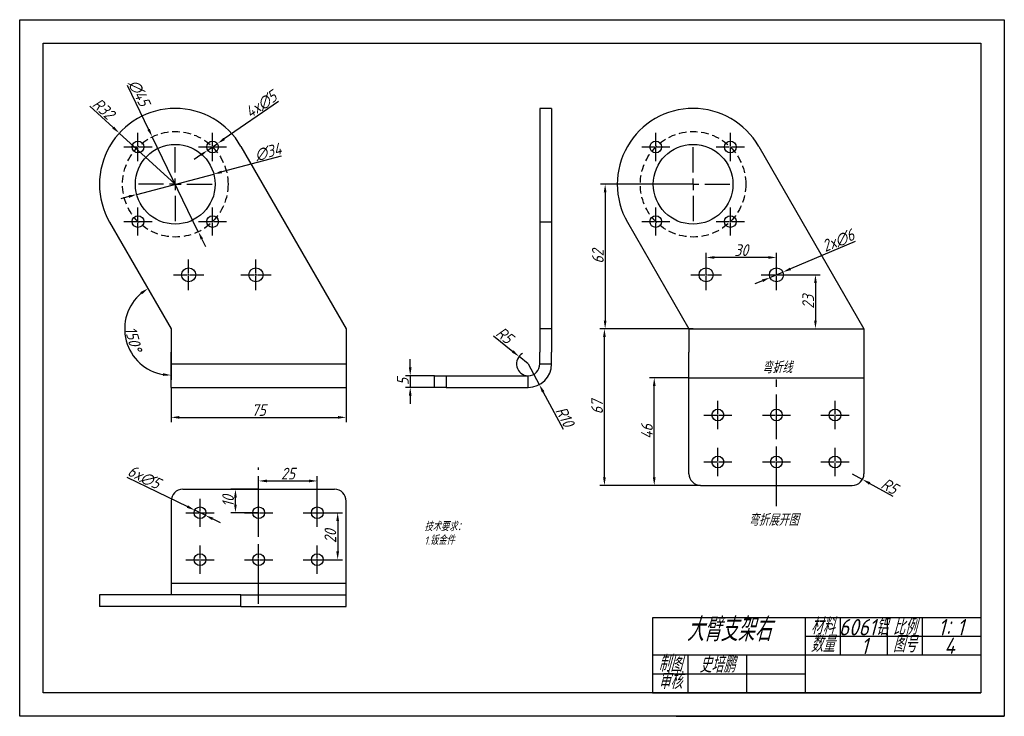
# Model space of a CAD drawing. Header units: millimetres. Extents: x 2835 to 3255, y 1592 to 1889.
import ezdxf

# ---------------------------------------------------------------- set-up
doc = ezdxf.new("R2010")
doc.units = ezdxf.units.MM
doc.linetypes.add('CENTER2', pattern=[28.575, 19.05, -3.175, 3.175, -3.175])
doc.linetypes.add('HIDDEN2', pattern=[4.7625, 3.175, -1.5875])
for name, color, linetype in [('10', 7, 'Continuous'), ('中心线', 1, 'CENTER2'), ('细实线', 3, 'Continuous'), ('虚线', 2, 'HIDDEN2')]:
    doc.layers.add(name, color=color, linetype=linetype)
doc.layers.add('粗实线', color=7, linetype='Continuous', lineweight=30)
doc.styles.get("Standard").update_dxf_attribs({"font": 'gbeitc.shx', "bigfont": 'gbcbig.shx'})
doc.dimstyles.new('ISO-25', dxfattribs={"dimtxt": 5, "dimasz": 3.5, "dimexe": 2, "dimexo": 0, "dimtad": 1, "dimdec": 0, "dimtxsty": 'Standard', "dimcen": 2.5, "dimadec": 0, "dimazin": 0, "dimtfac": 1, "dimtdec": 0, "dimtmove": 0, "dimatfit": 3, "dimfxl": 1, "dimarcsym": 0})

# ---------------------------------------------------------------- blocks, each defined once
blk = doc.blocks.new('SW_CENTERMARKSYMBOL_0')
at = {"layer": '10', "color": 0}
for p, q in [((0, 5), (0, 15.75)), ((-5, 0), (-15.75, 0)), ((0, 0), (-2.5, 0)), ((0, 0), (0, 2.5)), ((0, 0), (0, -2.5)), ((0, 0), (2.5, 0)), ((5, 0), (15.75, 0)), ((0, -5), (0, -15.75))]:
    blk.add_line(p, q, dxfattribs=at)
blk = doc.blocks.new('*D12')
at = {"layer": 'Defpoints', "color": 0, "lineweight": 25, "transparency": 16777216}
for p in [(2918.24, 1822.8), (2885.38, 1814.1)]:
    blk.add_point(p, dxfattribs=at)
at = {"layer": '细实线', "color": 0, "lineweight": -2, "transparency": 16777216}
for p, q in [((2946.95, 1830.41), (2921.63, 1823.7)), ((2885.38, 1814.1), (2918.24, 1822.8)), ((2881.99, 1813.2), (2878.61, 1812.3))]:
    blk.add_line(p, q, dxfattribs=at)
at = {"layer": '细实线', "color": 0, "lineweight": 25, "transparency": 16777216}
for points in [[(2921.48, 1824.26), (2921.77, 1823.14), (2918.24, 1822.8)], [(2881.84, 1813.76), (2882.14, 1812.64), (2885.38, 1814.1)]]:
    blk.add_solid(points, dxfattribs=at)
at = {"layer": '细实线', "color": 0, "transparency": 16777216, "insert": (2941.41, 1832.18), "char_height": 5, "attachment_point": 5, "rotation": 14.8398}
blk.add_mtext('∅34', dxfattribs=at)
blk = doc.blocks.new('*D13')
at = {"layer": 'Defpoints', "color": 0, "transparency": 16777216}
for p in [(2877.93, 1840.26), (2901.81, 1818.45)]:
    blk.add_point(p, dxfattribs=at)
at = {"layer": '细实线', "color": 0, "lineweight": -2, "transparency": 16777216}
for p, q in [((2865.38, 1851.72), (2875.35, 1842.62)), ((2901.81, 1818.45), (2877.93, 1840.26))]:
    blk.add_line(p, q, dxfattribs=at)
at = {"layer": '细实线', "color": 0, "transparency": 16777216}
blk.add_solid([(2875.74, 1843.05), (2874.95, 1842.19), (2877.93, 1840.26)], dxfattribs=at)
at = {"layer": '细实线', "color": 0, "transparency": 16777216, "insert": (2871.18, 1850.66), "char_height": 5, "attachment_point": 5, "rotation": 317.5953}
blk.add_mtext('R32', dxfattribs=at)
blk = doc.blocks.new('*D19')
at = {"layer": 'Defpoints', "color": 0, "transparency": 16777216}
for p in [(2900.04, 1731.84), (2974.72, 1731.84), (2974.72, 1719.06)]:
    blk.add_point(p, dxfattribs=at)
at = {"layer": '细实线', "color": 0, "lineweight": -2, "transparency": 16777216}
for p, q in [((2900.04, 1731.84), (2900.04, 1717.06)), ((2974.72, 1731.84), (2974.72, 1717.06)), ((2903.54, 1719.06), (2971.22, 1719.06))]:
    blk.add_line(p, q, dxfattribs=at)
at = {"layer": '细实线', "color": 0, "transparency": 16777216}
for points in [[(2903.54, 1719.64), (2903.54, 1718.48), (2900.04, 1719.06)], [(2971.22, 1719.64), (2971.22, 1718.48), (2974.72, 1719.06)]]:
    blk.add_solid(points, dxfattribs=at)
at = {"layer": '细实线', "color": 0, "transparency": 16777216, "insert": (2937.38, 1722.18), "char_height": 5, "attachment_point": 5}
blk.add_mtext('75', dxfattribs=at)
blk = doc.blocks.new('*D20')
at = {"layer": 'Defpoints', "color": 0, "transparency": 16777216}
for p in [(2873.8, 1802.28), (2880.53, 1760.28), (2900.04, 1756.84), (2900.04, 1756.84), (2900.04, 1746.84)]:
    blk.add_point(p, dxfattribs=at)
at = {"layer": '细实线', "color": 0, "lineweight": -2, "transparency": 16777216}
blk.add_line((2900.04, 1746.84), (2900.04, 1735.02), dxfattribs=at)
blk.add_arc((2900.04, 1756.84), 19.82, 130.1323, 259.8677, dxfattribs=at)
at = {"layer": '细实线', "color": 0, "transparency": 16777216}
for points in [[(2886.93, 1772.47), (2887.6, 1771.51), (2890.13, 1774)], [(2896.61, 1737.91), (2896.5, 1736.75), (2900.04, 1737.02)]]:
    blk.add_solid(points, dxfattribs=at)
at = {"layer": '细实线', "color": 0, "transparency": 16777216, "insert": (2883.92, 1752.52), "char_height": 5, "attachment_point": 5, "rotation": 285}
blk.add_mtext('150°', dxfattribs=at)
blk = doc.blocks.new('*D21')
at = {"layer": 'Defpoints', "color": 0, "transparency": 16777216}
for p in [(3122.68, 1818.45), (3085.18, 1756.84), (3122.68, 1756.84)]:
    blk.add_point(p, dxfattribs=at)
at = {"layer": '细实线', "color": 0, "lineweight": -2, "transparency": 16777216}
for p, q in [((3122.68, 1818.45), (3083.18, 1818.45)), ((3085.18, 1814.95), (3085.18, 1760.34)), ((3122.68, 1756.84), (3083.18, 1756.84))]:
    blk.add_line(p, q, dxfattribs=at)
at = {"layer": '细实线', "color": 0, "transparency": 16777216}
for points in [[(3084.59, 1814.95), (3085.76, 1814.95), (3085.18, 1818.45)], [(3084.59, 1760.34), (3085.76, 1760.34), (3085.18, 1756.84)]]:
    blk.add_solid(points, dxfattribs=at)
at = {"layer": '细实线', "color": 0, "transparency": 16777216, "insert": (3082.05, 1787.64), "char_height": 5, "attachment_point": 5, "rotation": 90}
blk.add_mtext('62', dxfattribs=at)
blk = doc.blocks.new('*D24')
at = {"layer": 'Defpoints', "color": 0, "transparency": 16777216}
for p in [(3084.87, 1756.84), (3120.91, 1756.84), (3125.91, 1690.06)]:
    blk.add_point(p, dxfattribs=at)
at = {"layer": '细实线', "color": 0, "lineweight": -2, "transparency": 16777216}
for p, q in [((3120.91, 1756.84), (3082.87, 1756.84)), ((3084.87, 1693.56), (3084.87, 1753.34)), ((3125.91, 1690.06), (3082.87, 1690.06))]:
    blk.add_line(p, q, dxfattribs=at)
at = {"layer": '细实线', "color": 0, "transparency": 16777216}
for points in [[(3084.28, 1753.34), (3085.45, 1753.34), (3084.87, 1756.84)], [(3084.28, 1693.56), (3085.45, 1693.56), (3084.87, 1690.06)]]:
    blk.add_solid(points, dxfattribs=at)
at = {"layer": '细实线', "color": 0, "transparency": 16777216, "insert": (3081.74, 1723.45), "char_height": 5, "attachment_point": 5, "rotation": 90}
blk.add_mtext('67', dxfattribs=at)
blk = doc.blocks.new('*D25')
at = {"layer": 'Defpoints', "color": 0, "transparency": 16777216}
for p in [(3052.33, 1741.84), (3057.07, 1733.03)]:
    blk.add_point(p, dxfattribs=at)
at = {"layer": '细实线', "color": 0, "lineweight": -2, "transparency": 16777216}
for p, q in [((3052.33, 1741.84), (3057.07, 1733.03)), ((3067.36, 1713.94), (3058.73, 1729.95))]:
    blk.add_line(p, q, dxfattribs=at)
at = {"layer": '细实线', "color": 0, "transparency": 16777216}
blk.add_solid([(3059.25, 1730.23), (3058.22, 1729.67), (3057.07, 1733.03)], dxfattribs=at)
at = {"layer": '细实线', "color": 0, "transparency": 16777216, "insert": (3067.99, 1719.36), "char_height": 5, "attachment_point": 5, "rotation": 298.3113}
blk.add_mtext('R10', dxfattribs=at)
blk = doc.blocks.new('*D26')
at = {"layer": 'Defpoints', "color": 0, "transparency": 16777216}
for p in [(3012.33, 1736.84), (3002.03, 1731.84), (3012.33, 1731.84)]:
    blk.add_point(p, dxfattribs=at)
at = {"layer": '细实线', "color": 0, "lineweight": -2, "transparency": 16777216}
for p, q in [((3002.03, 1740.34), (3002.03, 1743.84)), ((3012.33, 1736.84), (3000.03, 1736.84)), ((3002.03, 1736.84), (3002.03, 1731.84)), ((3012.33, 1731.84), (3000.03, 1731.84)), ((3002.03, 1728.34), (3002.03, 1724.84))]:
    blk.add_line(p, q, dxfattribs=at)
at = {"layer": '细实线', "color": 0, "transparency": 16777216}
for points in [[(3001.44, 1740.34), (3002.61, 1740.34), (3002.03, 1736.84)], [(3001.44, 1728.34), (3002.61, 1728.34), (3002.03, 1731.84)]]:
    blk.add_solid(points, dxfattribs=at)
at = {"layer": '细实线', "color": 0, "transparency": 16777216, "insert": (2998.9, 1734.34), "char_height": 5, "attachment_point": 5, "rotation": 90}
blk.add_mtext('5', dxfattribs=at)
blk = doc.blocks.new('*U27')
at = {"layer": '中心线', "color": 0, "linetype": 'CENTER2', "lineweight": 25, "transparency": 16777216}
for p, q in [((0, 0.5), (0, 6)), ((-6, 0), (-0.5, 0)), ((0.5, 0), (6, 0)), ((0, -6), (0, -0.5))]:
    blk.add_line(p, q, dxfattribs=at)
at = {"layer": '中心线', "color": 0, "linetype": 'Continuous', "lineweight": 25, "transparency": 16777216}
for p, q in [((-0.25, 0), (0.25, 0)), ((0, -0.25), (0, 0.25))]:
    blk.add_line(p, q, dxfattribs=at)
blk = doc.blocks.new('*U28')
at = {"layer": '中心线', "color": 0, "linetype": 'CENTER2', "lineweight": 25, "transparency": 16777216}
for p, q in [((0, 0.5), (0, 6)), ((-6, 0), (-0.5, 0)), ((0.5, 0), (6, 0)), ((0, -6), (0, -0.5))]:
    blk.add_line(p, q, dxfattribs=at)
at = {"layer": '中心线', "color": 0, "linetype": 'Continuous', "lineweight": 25, "transparency": 16777216}
for p, q in [((-0.25, 0), (0.25, 0)), ((0, -0.25), (0, 0.25))]:
    blk.add_line(p, q, dxfattribs=at)
blk = doc.blocks.new('*U29')
at = {"layer": '中心线', "color": 0, "linetype": 'CENTER2', "lineweight": 25, "transparency": 16777216}
for p, q in [((0, 0.5), (0, 6)), ((-6, 0), (-0.5, 0)), ((0.5, 0), (6, 0)), ((0, -6), (0, -0.5))]:
    blk.add_line(p, q, dxfattribs=at)
at = {"layer": '中心线', "color": 0, "linetype": 'Continuous', "lineweight": 25, "transparency": 16777216}
for p, q in [((-0.25, 0), (0.25, 0)), ((0, -0.25), (0, 0.25))]:
    blk.add_line(p, q, dxfattribs=at)
blk = doc.blocks.new('*U30')
at = {"layer": '中心线', "color": 0, "linetype": 'CENTER2', "lineweight": 25, "transparency": 16777216}
for p, q in [((0, 0.5), (0, 6)), ((-6, 0), (-0.5, 0)), ((0.5, 0), (6, 0)), ((0, -6), (0, -0.5))]:
    blk.add_line(p, q, dxfattribs=at)
at = {"layer": '中心线', "color": 0, "linetype": 'Continuous', "lineweight": 25, "transparency": 16777216}
for p, q in [((-0.25, 0), (0.25, 0)), ((0, -0.25), (0, 0.25))]:
    blk.add_line(p, q, dxfattribs=at)
blk = doc.blocks.new('*U31')
at = {"layer": '中心线', "color": 0, "linetype": 'CENTER2', "lineweight": 25, "transparency": 16777216}
for p, q in [((0, 0.5), (0, 6)), ((-6, 0), (-0.5, 0)), ((0.5, 0), (6, 0)), ((0, -6), (0, -0.5))]:
    blk.add_line(p, q, dxfattribs=at)
at = {"layer": '中心线', "color": 0, "linetype": 'Continuous', "lineweight": 25, "transparency": 16777216}
for p, q in [((-0.25, 0), (0.25, 0)), ((0, -0.25), (0, 0.25))]:
    blk.add_line(p, q, dxfattribs=at)
blk = doc.blocks.new('*U32')
at = {"layer": '中心线', "color": 0, "linetype": 'CENTER2', "lineweight": 25, "transparency": 16777216}
for p, q in [((0, 0.5), (0, 6)), ((-6, 0), (-0.5, 0)), ((0.5, 0), (6, 0)), ((0, -6), (0, -0.5))]:
    blk.add_line(p, q, dxfattribs=at)
at = {"layer": '中心线', "color": 0, "linetype": 'Continuous', "lineweight": 25, "transparency": 16777216}
for p, q in [((-0.25, 0), (0.25, 0)), ((0, -0.25), (0, 0.25))]:
    blk.add_line(p, q, dxfattribs=at)
blk = doc.blocks.new('*U33')
at = {"layer": '中心线', "color": 0, "linetype": 'CENTER2', "lineweight": 25, "transparency": 16777216}
for p, q in [((0, 0.5), (0, 6)), ((-6, 0), (-0.5, 0)), ((0.5, 0), (6, 0)), ((0, -6), (0, -0.5))]:
    blk.add_line(p, q, dxfattribs=at)
at = {"layer": '中心线', "color": 0, "linetype": 'Continuous', "lineweight": 25, "transparency": 16777216}
for p, q in [((-0.25, 0), (0.25, 0)), ((0, -0.25), (0, 0.25))]:
    blk.add_line(p, q, dxfattribs=at)
blk = doc.blocks.new('*U34')
at = {"layer": '中心线', "color": 0, "linetype": 'CENTER2', "lineweight": 25, "transparency": 16777216}
for p, q in [((0, 0.5), (0, 6)), ((-6, 0), (-0.5, 0)), ((0.5, 0), (6, 0)), ((0, -6), (0, -0.5))]:
    blk.add_line(p, q, dxfattribs=at)
at = {"layer": '中心线', "color": 0, "linetype": 'Continuous', "lineweight": 25, "transparency": 16777216}
for p, q in [((-0.25, 0), (0.25, 0)), ((0, -0.25), (0, 0.25))]:
    blk.add_line(p, q, dxfattribs=at)
blk = doc.blocks.new('*D35')
at = {"layer": 'Defpoints', "color": 0, "lineweight": 25, "transparency": 16777216}
for p in [(2919.78, 1835.78), (2915.66, 1832.94)]:
    blk.add_point(p, dxfattribs=at)
at = {"layer": '细实线', "color": 0, "lineweight": -2, "transparency": 16777216}
for p, q in [((2945.77, 1853.72), (2922.66, 1837.77)), ((2915.66, 1832.94), (2919.78, 1835.78)), ((2912.78, 1830.95), (2909.9, 1828.96))]:
    blk.add_line(p, q, dxfattribs=at)
at = {"layer": '细实线', "color": 0, "lineweight": 25, "transparency": 16777216}
for points in [[(2922.33, 1838.25), (2922.99, 1837.29), (2919.78, 1835.78)], [(2912.45, 1831.43), (2913.11, 1830.47), (2915.66, 1832.94)]]:
    blk.add_solid(points, dxfattribs=at)
at = {"layer": '细实线', "color": 0, "lineweight": 25, "transparency": 16777216, "insert": (2938.43, 1852.45), "char_height": 5, "attachment_point": 5, "rotation": 34.6142}
blk.add_mtext('4x∅5', dxfattribs=at)
blk = doc.blocks.new('*D36')
at = {"layer": 'Defpoints', "color": 0, "lineweight": 25, "transparency": 16777216}
for p in [(2891.98, 1838.69), (2911.64, 1798.21)]:
    blk.add_point(p, dxfattribs=at)
at = {"layer": '细实线', "color": 0, "lineweight": -2, "transparency": 16777216}
for p, q in [((2881.27, 1860.73), (2890.45, 1841.84)), ((2911.64, 1798.21), (2891.98, 1838.69)), ((2913.17, 1795.06), (2914.7, 1791.92))]:
    blk.add_line(p, q, dxfattribs=at)
at = {"layer": '细实线', "color": 0, "lineweight": 25, "transparency": 16777216}
for points in [[(2890.97, 1842.09), (2889.92, 1841.58), (2891.98, 1838.69)], [(2913.69, 1795.32), (2912.65, 1794.81), (2911.64, 1798.21)]]:
    blk.add_solid(points, dxfattribs=at)
at = {"layer": '细实线', "color": 0, "lineweight": 25, "transparency": 16777216, "insert": (2886.36, 1857.41), "char_height": 5, "attachment_point": 5, "rotation": 295.909}
blk.add_mtext('∅45', dxfattribs=at)
blk = doc.blocks.new('*D37')
at = {"layer": 'Defpoints', "color": 0, "lineweight": 25, "transparency": 16777216}
for p in [(3190.59, 1695.06), (3194.95, 1692.61)]:
    blk.add_point(p, dxfattribs=at)
at = {"layer": '细实线', "color": 0, "lineweight": -2, "transparency": 16777216}
for p, q in [((3190.59, 1695.06), (3194.95, 1692.61)), ((3208.05, 1685.26), (3198.01, 1690.9))]:
    blk.add_line(p, q, dxfattribs=at)
at = {"layer": '细实线', "color": 0, "lineweight": 25, "transparency": 16777216}
blk.add_solid([(3198.29, 1691.41), (3197.72, 1690.39), (3194.95, 1692.61)], dxfattribs=at)
at = {"layer": '细实线', "color": 0, "lineweight": 25, "transparency": 16777216, "insert": (3206.49, 1689.72), "char_height": 5, "attachment_point": 5, "rotation": 330.7063}
blk.add_mtext('R5', dxfattribs=at)
blk = doc.blocks.new('*D38')
at = {"layer": 'Defpoints', "color": 0, "lineweight": 25, "transparency": 16777216}
for p in [(3106.12, 1735.95), (3120.91, 1735.95), (3125.91, 1690.06)]:
    blk.add_point(p, dxfattribs=at)
at = {"layer": '细实线', "color": 0, "lineweight": -2, "transparency": 16777216}
for p, q in [((3120.91, 1735.95), (3104.12, 1735.95)), ((3106.12, 1693.56), (3106.12, 1732.45)), ((3125.91, 1690.06), (3104.12, 1690.06))]:
    blk.add_line(p, q, dxfattribs=at)
at = {"layer": '细实线', "color": 0, "lineweight": 25, "transparency": 16777216}
for points in [[(3105.54, 1732.45), (3106.71, 1732.45), (3106.12, 1735.95)], [(3105.54, 1693.56), (3106.71, 1693.56), (3106.12, 1690.06)]]:
    blk.add_solid(points, dxfattribs=at)
at = {"layer": '细实线', "color": 0, "lineweight": 25, "transparency": 16777216, "insert": (3103, 1713), "char_height": 5, "attachment_point": 5, "rotation": 90}
blk.add_mtext('46', dxfattribs=at)
blk = doc.blocks.new('*D39')
at = {"layer": 'Defpoints', "color": 0, "lineweight": 25, "transparency": 16777216}
for p in [(2962.38, 1691.96), (2937.38, 1678.39), (2962.38, 1678.39)]:
    blk.add_point(p, dxfattribs=at)
at = {"layer": '细实线', "color": 0, "lineweight": -2, "transparency": 16777216}
for p, q in [((2937.38, 1678.39), (2937.38, 1693.96)), ((2962.38, 1678.39), (2962.38, 1693.96)), ((2940.88, 1691.96), (2958.88, 1691.96))]:
    blk.add_line(p, q, dxfattribs=at)
at = {"layer": '细实线', "color": 0, "lineweight": 25, "transparency": 16777216}
for points in [[(2940.88, 1692.54), (2940.88, 1691.37), (2937.38, 1691.96)], [(2958.88, 1692.54), (2958.88, 1691.37), (2962.38, 1691.96)]]:
    blk.add_solid(points, dxfattribs=at)
at = {"layer": '细实线', "color": 0, "lineweight": 25, "transparency": 16777216, "insert": (2949.88, 1695.08), "char_height": 5, "attachment_point": 5}
blk.add_mtext('25', dxfattribs=at)
blk = doc.blocks.new('*D40')
at = {"layer": 'Defpoints', "color": 0, "lineweight": 25, "transparency": 16777216}
for p in [(2962.38, 1678.39), (2962.38, 1658.39), (2971.08, 1658.39)]:
    blk.add_point(p, dxfattribs=at)
at = {"layer": '细实线', "color": 0, "lineweight": -2, "transparency": 16777216}
for p, q in [((2962.38, 1678.39), (2973.08, 1678.39)), ((2971.08, 1674.89), (2971.08, 1661.89)), ((2962.38, 1658.39), (2973.08, 1658.39))]:
    blk.add_line(p, q, dxfattribs=at)
at = {"layer": '细实线', "color": 0, "lineweight": 25, "transparency": 16777216}
for points in [[(2970.5, 1674.89), (2971.67, 1674.89), (2971.08, 1678.39)], [(2970.5, 1661.89), (2971.67, 1661.89), (2971.08, 1658.39)]]:
    blk.add_solid(points, dxfattribs=at)
at = {"layer": '细实线', "color": 0, "lineweight": 25, "transparency": 16777216, "insert": (2967.96, 1668.39), "char_height": 5, "attachment_point": 5, "rotation": 90}
blk.add_mtext('20', dxfattribs=at)
blk = doc.blocks.new('*D41')
at = {"layer": 'Defpoints', "color": 0, "lineweight": 25, "transparency": 16777216}
for p in [(2927.47, 1688.39), (2937.38, 1688.39), (2937.38, 1678.39)]:
    blk.add_point(p, dxfattribs=at)
at = {"layer": '细实线', "color": 0, "lineweight": -2, "transparency": 16777216}
for p, q in [((2937.38, 1688.39), (2925.47, 1688.39)), ((2927.47, 1681.89), (2927.47, 1684.89)), ((2937.38, 1678.39), (2925.47, 1678.39))]:
    blk.add_line(p, q, dxfattribs=at)
at = {"layer": '细实线', "color": 0, "lineweight": 25, "transparency": 16777216}
for points in [[(2926.89, 1684.89), (2928.06, 1684.89), (2927.47, 1688.39)], [(2926.89, 1681.89), (2928.06, 1681.89), (2927.47, 1678.39)]]:
    blk.add_solid(points, dxfattribs=at)
at = {"layer": '细实线', "color": 0, "lineweight": 25, "transparency": 16777216, "insert": (2924.35, 1683.39), "char_height": 5, "attachment_point": 5, "rotation": 90}
blk.add_mtext('10', dxfattribs=at)
blk = doc.blocks.new('*U42')
at = {"layer": '中心线', "color": 0, "linetype": 'CENTER2', "lineweight": 25, "transparency": 16777216}
for p, q in [((0, 0.5), (0, 6)), ((-6, 0), (-0.5, 0)), ((0.5, 0), (6, 0)), ((0, -6), (0, -0.5))]:
    blk.add_line(p, q, dxfattribs=at)
at = {"layer": '中心线', "color": 0, "linetype": 'Continuous', "lineweight": 25, "transparency": 16777216}
for p, q in [((-0.25, 0), (0.25, 0)), ((0, -0.25), (0, 0.25))]:
    blk.add_line(p, q, dxfattribs=at)
blk = doc.blocks.new('*U43')
at = {"layer": '中心线', "color": 0, "linetype": 'CENTER2', "lineweight": 25, "transparency": 16777216}
for p, q in [((0, 0.5), (0, 6)), ((-6, 0), (-0.5, 0)), ((0.5, 0), (6, 0)), ((0, -6), (0, -0.5))]:
    blk.add_line(p, q, dxfattribs=at)
at = {"layer": '中心线', "color": 0, "linetype": 'Continuous', "lineweight": 25, "transparency": 16777216}
for p, q in [((-0.25, 0), (0.25, 0)), ((0, -0.25), (0, 0.25))]:
    blk.add_line(p, q, dxfattribs=at)
blk = doc.blocks.new('*U44')
at = {"layer": '中心线', "color": 0, "linetype": 'CENTER2', "lineweight": 25, "transparency": 16777216}
for p, q in [((0, 0.5), (0, 6)), ((-6, 0), (-0.5, 0)), ((0.5, 0), (6, 0)), ((0, -6), (0, -0.5))]:
    blk.add_line(p, q, dxfattribs=at)
at = {"layer": '中心线', "color": 0, "linetype": 'Continuous', "lineweight": 25, "transparency": 16777216}
for p, q in [((-0.25, 0), (0.25, 0)), ((0, -0.25), (0, 0.25))]:
    blk.add_line(p, q, dxfattribs=at)
blk = doc.blocks.new('*U45')
at = {"layer": '中心线', "color": 0, "linetype": 'CENTER2', "lineweight": 25, "transparency": 16777216}
for p, q in [((0, 0.5), (0, 6)), ((-6, 0), (-0.5, 0)), ((0.5, 0), (6, 0)), ((0, -6), (0, -0.5))]:
    blk.add_line(p, q, dxfattribs=at)
at = {"layer": '中心线', "color": 0, "linetype": 'Continuous', "lineweight": 25, "transparency": 16777216}
for p, q in [((-0.25, 0), (0.25, 0)), ((0, -0.25), (0, 0.25))]:
    blk.add_line(p, q, dxfattribs=at)
blk = doc.blocks.new('*U46')
at = {"layer": '中心线', "color": 0, "linetype": 'CENTER2', "lineweight": 25, "transparency": 16777216}
for p, q in [((0, 0.5), (0, 6)), ((-6, 0), (-0.5, 0)), ((0.5, 0), (6, 0)), ((0, -6), (0, -0.5))]:
    blk.add_line(p, q, dxfattribs=at)
at = {"layer": '中心线', "color": 0, "linetype": 'Continuous', "lineweight": 25, "transparency": 16777216}
for p, q in [((-0.25, 0), (0.25, 0)), ((0, -0.25), (0, 0.25))]:
    blk.add_line(p, q, dxfattribs=at)
blk = doc.blocks.new('*U47')
at = {"layer": '中心线', "color": 0, "linetype": 'CENTER2', "lineweight": 25, "transparency": 16777216}
for p, q in [((0, 0.5), (0, 6)), ((-6, 0), (-0.5, 0)), ((0.5, 0), (6, 0)), ((0, -6), (0, -0.5))]:
    blk.add_line(p, q, dxfattribs=at)
at = {"layer": '中心线', "color": 0, "linetype": 'Continuous', "lineweight": 25, "transparency": 16777216}
for p, q in [((-0.25, 0), (0.25, 0)), ((0, -0.25), (0, 0.25))]:
    blk.add_line(p, q, dxfattribs=at)
blk = doc.blocks.new('*U48')
at = {"layer": '中心线', "color": 0, "linetype": 'CENTER2', "lineweight": 25, "transparency": 16777216}
for p, q in [((0, 0.5), (0, 6)), ((-6, 0), (-0.5, 0)), ((0.5, 0), (6, 0)), ((0, -6), (0, -0.5))]:
    blk.add_line(p, q, dxfattribs=at)
at = {"layer": '中心线', "color": 0, "linetype": 'Continuous', "lineweight": 25, "transparency": 16777216}
for p, q in [((-0.25, 0), (0.25, 0)), ((0, -0.25), (0, 0.25))]:
    blk.add_line(p, q, dxfattribs=at)
blk = doc.blocks.new('*U49')
at = {"layer": '中心线', "color": 0, "linetype": 'CENTER2', "lineweight": 25, "transparency": 16777216}
for p, q in [((0, 0.5), (0, 6)), ((-6, 0), (-0.5, 0)), ((0.5, 0), (6, 0)), ((0, -6), (0, -0.5))]:
    blk.add_line(p, q, dxfattribs=at)
at = {"layer": '中心线', "color": 0, "linetype": 'Continuous', "lineweight": 25, "transparency": 16777216}
for p, q in [((-0.25, 0), (0.25, 0)), ((0, -0.25), (0, 0.25))]:
    blk.add_line(p, q, dxfattribs=at)
blk = doc.blocks.new('*U50')
at = {"layer": '中心线', "color": 0, "linetype": 'CENTER2', "lineweight": 25, "transparency": 16777216}
for p, q in [((0, 0.5), (0, 6)), ((-6, 0), (-0.5, 0)), ((0.5, 0), (6, 0)), ((0, -6), (0, -0.5))]:
    blk.add_line(p, q, dxfattribs=at)
at = {"layer": '中心线', "color": 0, "linetype": 'Continuous', "lineweight": 25, "transparency": 16777216}
for p, q in [((-0.25, 0), (0.25, 0)), ((0, -0.25), (0, 0.25))]:
    blk.add_line(p, q, dxfattribs=at)
blk = doc.blocks.new('*U51')
at = {"layer": '中心线', "color": 0, "linetype": 'CENTER2', "lineweight": 25, "transparency": 16777216}
for p, q in [((0, 0.5), (0, 6)), ((-6, 0), (-0.5, 0)), ((0.5, 0), (6, 0)), ((0, -6), (0, -0.5))]:
    blk.add_line(p, q, dxfattribs=at)
at = {"layer": '中心线', "color": 0, "linetype": 'Continuous', "lineweight": 25, "transparency": 16777216}
for p, q in [((-0.25, 0), (0.25, 0)), ((0, -0.25), (0, 0.25))]:
    blk.add_line(p, q, dxfattribs=at)
blk = doc.blocks.new('*U52')
at = {"layer": '中心线', "color": 0, "linetype": 'CENTER2', "lineweight": 25, "transparency": 16777216}
for p, q in [((0, 0.5), (0, 6)), ((-6, 0), (-0.5, 0)), ((0.5, 0), (6, 0)), ((0, -6), (0, -0.5))]:
    blk.add_line(p, q, dxfattribs=at)
at = {"layer": '中心线', "color": 0, "linetype": 'Continuous', "lineweight": 25, "transparency": 16777216}
for p, q in [((-0.25, 0), (0.25, 0)), ((0, -0.25), (0, 0.25))]:
    blk.add_line(p, q, dxfattribs=at)
blk = doc.blocks.new('*U53')
at = {"layer": '中心线', "color": 0, "linetype": 'CENTER2', "lineweight": 25, "transparency": 16777216}
for p, q in [((0, 0.5), (0, 6)), ((-6, 0), (-0.5, 0)), ((0.5, 0), (6, 0)), ((0, -6), (0, -0.5))]:
    blk.add_line(p, q, dxfattribs=at)
at = {"layer": '中心线', "color": 0, "linetype": 'Continuous', "lineweight": 25, "transparency": 16777216}
for p, q in [((-0.25, 0), (0.25, 0)), ((0, -0.25), (0, 0.25))]:
    blk.add_line(p, q, dxfattribs=at)
blk = doc.blocks.new('*D54')
at = {"layer": 'Defpoints', "color": 0, "lineweight": 25, "transparency": 16777216}
for p in [(3048.45, 1745), (3052.33, 1741.84)]:
    blk.add_point(p, dxfattribs=at)
at = {"layer": '细实线', "color": 0, "lineweight": -2, "transparency": 16777216}
for p, q in [((3037.54, 1753.89), (3045.74, 1747.21)), ((3052.33, 1741.84), (3048.45, 1745))]:
    blk.add_line(p, q, dxfattribs=at)
blk.add_arc((3052.33, 1741.84), 5, 117.8992, 270, dxfattribs=at)
at = {"layer": '细实线', "color": 0, "lineweight": 25, "transparency": 16777216}
blk.add_solid([(3046.11, 1747.66), (3045.37, 1746.75), (3048.45, 1745)], dxfattribs=at)
at = {"layer": '细实线', "color": 0, "lineweight": 25, "transparency": 16777216, "insert": (3042.26, 1754.08), "char_height": 5, "attachment_point": 5, "rotation": 320.8175}
blk.add_mtext('R5', dxfattribs=at)
blk = doc.blocks.new('*D55')
at = {"layer": 'Defpoints', "color": 0, "lineweight": 25, "transparency": 16777216}
for p in [(2910.14, 1679.49), (2914.63, 1677.3)]:
    blk.add_point(p, dxfattribs=at)
at = {"layer": '细实线', "color": 0, "lineweight": -2, "transparency": 16777216}
for p, q in [((2881.15, 1693.62), (2906.99, 1681.02)), ((2914.63, 1677.3), (2910.14, 1679.49)), ((2917.78, 1675.77), (2920.92, 1674.23))]:
    blk.add_line(p, q, dxfattribs=at)
at = {"layer": '细实线', "color": 0, "lineweight": 25, "transparency": 16777216}
for points in [[(2907.24, 1681.55), (2906.73, 1680.5), (2910.14, 1679.49)], [(2918.03, 1676.29), (2917.52, 1675.24), (2914.63, 1677.3)]]:
    blk.add_solid(points, dxfattribs=at)
at = {"layer": '细实线', "color": 0, "lineweight": 25, "transparency": 16777216, "insert": (2888.47, 1693.53), "char_height": 5, "attachment_point": 5, "rotation": 334.0108}
blk.add_mtext('6x∅5', dxfattribs=at)
blk = doc.blocks.new('*D56')
at = {"layer": 'Defpoints', "color": 0, "lineweight": 25, "transparency": 16777216}
for p in [(3158.25, 1779.84), (3158.25, 1756.84), (3174.88, 1756.84)]:
    blk.add_point(p, dxfattribs=at)
at = {"layer": '细实线', "color": 0, "lineweight": -2, "transparency": 16777216}
for p, q in [((3158.25, 1779.84), (3176.88, 1779.84)), ((3174.88, 1776.34), (3174.88, 1760.34)), ((3158.25, 1756.84), (3176.88, 1756.84))]:
    blk.add_line(p, q, dxfattribs=at)
at = {"layer": '细实线', "color": 0, "lineweight": 25, "transparency": 16777216}
for points in [[(3174.3, 1776.34), (3175.47, 1776.34), (3174.88, 1779.84)], [(3174.3, 1760.34), (3175.47, 1760.34), (3174.88, 1756.84)]]:
    blk.add_solid(points, dxfattribs=at)
at = {"layer": '细实线', "color": 0, "lineweight": 25, "transparency": 16777216, "insert": (3171.76, 1768.34), "char_height": 5, "attachment_point": 5, "rotation": 90}
blk.add_mtext('23', dxfattribs=at)
blk = doc.blocks.new('*D57')
at = {"layer": 'Defpoints', "color": 0, "lineweight": 25, "transparency": 16777216}
for p in [(3128.25, 1787.23), (3128.25, 1779.84), (3158.25, 1779.84)]:
    blk.add_point(p, dxfattribs=at)
at = {"layer": '细实线', "color": 0, "lineweight": -2, "transparency": 16777216}
for p, q in [((3128.25, 1779.84), (3128.25, 1789.23)), ((3158.25, 1779.84), (3158.25, 1789.23)), ((3154.75, 1787.23), (3131.75, 1787.23))]:
    blk.add_line(p, q, dxfattribs=at)
at = {"layer": '细实线', "color": 0, "lineweight": 25, "transparency": 16777216}
for points in [[(3131.75, 1787.82), (3131.75, 1786.65), (3128.25, 1787.23)], [(3154.75, 1787.82), (3154.75, 1786.65), (3158.25, 1787.23)]]:
    blk.add_solid(points, dxfattribs=at)
at = {"layer": '细实线', "color": 0, "lineweight": 25, "transparency": 16777216, "insert": (3143.25, 1790.36), "char_height": 5, "attachment_point": 5}
blk.add_mtext('30', dxfattribs=at)
blk = doc.blocks.new('*U58')
at = {"layer": '中心线', "color": 0, "linetype": 'CENTER2', "lineweight": 25, "transparency": 16777216}
for p, q in [((0, 0.6), (0, 6.5)), ((-6.5, 0), (-0.6, 0)), ((0.6, 0), (6.5, 0)), ((0, -6.5), (0, -0.6))]:
    blk.add_line(p, q, dxfattribs=at)
at = {"layer": '中心线', "color": 0, "linetype": 'Continuous', "lineweight": 25, "transparency": 16777216}
for p, q in [((-0.3, 0), (0.3, 0)), ((0, -0.3), (0, 0.3))]:
    blk.add_line(p, q, dxfattribs=at)
blk = doc.blocks.new('*U59')
at = {"layer": '中心线', "color": 0, "linetype": 'CENTER2', "lineweight": 25, "transparency": 16777216}
for p, q in [((0, 0.6), (0, 6.5)), ((-6.5, 0), (-0.6, 0)), ((0.6, 0), (6.5, 0)), ((0, -6.5), (0, -0.6))]:
    blk.add_line(p, q, dxfattribs=at)
at = {"layer": '中心线', "color": 0, "linetype": 'Continuous', "lineweight": 25, "transparency": 16777216}
for p, q in [((-0.3, 0), (0.3, 0)), ((0, -0.3), (0, 0.3))]:
    blk.add_line(p, q, dxfattribs=at)
blk = doc.blocks.new('*U60')
at = {"layer": '中心线', "color": 0, "linetype": 'CENTER2', "lineweight": 25, "transparency": 16777216}
for p, q in [((0, 0.6), (0, 6.5)), ((-6.5, 0), (-0.6, 0)), ((0.6, 0), (6.5, 0)), ((0, -6.5), (0, -0.6))]:
    blk.add_line(p, q, dxfattribs=at)
at = {"layer": '中心线', "color": 0, "linetype": 'Continuous', "lineweight": 25, "transparency": 16777216}
for p, q in [((-0.3, 0), (0.3, 0)), ((0, -0.3), (0, 0.3))]:
    blk.add_line(p, q, dxfattribs=at)
blk = doc.blocks.new('*U61')
at = {"layer": '中心线', "color": 0, "linetype": 'CENTER2', "lineweight": 25, "transparency": 16777216}
for p, q in [((0, 0.6), (0, 6.5)), ((-6.5, 0), (-0.6, 0)), ((0.6, 0), (6.5, 0)), ((0, -6.5), (0, -0.6))]:
    blk.add_line(p, q, dxfattribs=at)
at = {"layer": '中心线', "color": 0, "linetype": 'Continuous', "lineweight": 25, "transparency": 16777216}
for p, q in [((-0.3, 0), (0.3, 0)), ((0, -0.3), (0, 0.3))]:
    blk.add_line(p, q, dxfattribs=at)
blk = doc.blocks.new('*D62')
at = {"layer": 'Defpoints', "color": 0, "lineweight": 25, "transparency": 16777216}
for p in [(3161.01, 1781.01), (3155.49, 1778.66)]:
    blk.add_point(p, dxfattribs=at)
at = {"layer": '细实线', "color": 0, "lineweight": -2, "transparency": 16777216}
for p, q in [((3191.83, 1794.08), (3164.24, 1782.37)), ((3155.49, 1778.66), (3161.01, 1781.01)), ((3152.27, 1777.3), (3149.05, 1775.93))]:
    blk.add_line(p, q, dxfattribs=at)
at = {"layer": '细实线', "color": 0, "lineweight": 25, "transparency": 16777216}
for points in [[(3164.01, 1782.91), (3164.46, 1781.84), (3161.01, 1781.01)], [(3152.04, 1777.84), (3152.5, 1776.76), (3155.49, 1778.66)]]:
    blk.add_solid(points, dxfattribs=at)
at = {"layer": '细实线', "color": 0, "lineweight": 25, "transparency": 16777216, "insert": (3184.62, 1794.41), "char_height": 5, "attachment_point": 5, "rotation": 22.9831}
blk.add_mtext('2x∅6', dxfattribs=at)

msp = doc.modelspace()

# ---------------------------------------------------------------- linework, layer by layer
at = {"color": 7, "linetype": 'Continuous', "lineweight": 25}
for p, q in [((3062.33, 1850.79), (3057.33, 1850.79)), ((3057.33, 1850.79), (3057.33, 1802.28)), ((3062.33, 1850.79), (3062.33, 1802.28)), ((2929.82, 1834.62), (2974.72, 1756.84)), ((3150.68, 1834.62), (3195.59, 1756.84)), ((2873.8, 1802.28), (2900.04, 1756.84)), ((3062.33, 1802.28), (3057.33, 1802.28)), ((3057.33, 1802.28), (3057.33, 1756.84)), ((3062.33, 1802.28), (3062.33, 1756.84)), ((3094.67, 1802.28), (3120.91, 1756.84)), ((2900.04, 1756.84), (2900.04, 1746.84)), ((2974.72, 1756.84), (2974.72, 1746.84)), ((3062.33, 1756.84), (3057.33, 1756.84)), ((3057.33, 1756.84), (3057.33, 1746.84)), ((3062.33, 1756.84), (3062.33, 1746.84)), ((3120.91, 1756.84), (3120.91, 1746.84)), ((3195.59, 1756.84), (3195.59, 1746.84)), ((2900.04, 1741.84), (2900.04, 1746.84)), ((2974.72, 1746.84), (2974.72, 1741.84)), ((3057.33, 1741.84), (3057.33, 1746.84)), ((3062.33, 1741.84), (3062.33, 1746.84)), ((3120.91, 1741.84), (3120.91, 1746.84)), ((3195.59, 1746.84), (3195.59, 1741.84)), ((2900.04, 1741.84), (2974.72, 1741.84)), ((2900.04, 1731.84), (2900.04, 1741.84)), ((2974.72, 1741.84), (2974.72, 1731.84)), ((3057.33, 1741.84), (3062.33, 1741.84)), ((3120.91, 1730.06), (3120.91, 1741.84)), ((3195.59, 1741.84), (3195.59, 1730.06)), ((3012.33, 1731.84), (3012.33, 1736.84)), ((3012.33, 1736.84), (3017.33, 1736.84)), ((3017.33, 1736.84), (3017.33, 1731.84)), ((3017.33, 1736.84), (3052.33, 1736.84)), ((3052.33, 1731.84), (3052.33, 1736.84)), ((2900.04, 1731.84), (2974.72, 1731.84)), ((3017.33, 1731.84), (3012.33, 1731.84)), ((3017.33, 1731.84), (3052.33, 1731.84)), ((3120.91, 1695.06), (3120.91, 1730.06)), ((3195.59, 1730.06), (3195.59, 1695.06)), ((3125.91, 1690.06), (3190.59, 1690.06)), ((2905.04, 1688.39), (2969.72, 1688.39)), ((2900.04, 1683.39), (2900.04, 1648.39)), ((2974.72, 1648.39), (2974.72, 1683.39)), ((2900.04, 1648.39), (2974.72, 1648.39)), ((2900.04, 1648.39), (2900.04, 1643.39)), ((2974.72, 1643.39), (2974.72, 1648.39)), ((2869.47, 1643.39), (2869.47, 1638.39)), ((2929.82, 1643.39), (2869.47, 1643.39)), ((2929.82, 1638.39), (2929.82, 1643.39)), ((2929.82, 1643.39), (2974.72, 1643.39)), ((2974.72, 1638.39), (2974.72, 1643.39)), ((2929.82, 1638.39), (2869.47, 1638.39)), ((2929.82, 1638.39), (2974.72, 1638.39))]:
    msp.add_line(p, q, dxfattribs=at)
for centre in [(2901.81, 1818.45), (3122.68, 1818.45)]:
    msp.add_circle(centre, 17, dxfattribs=at)
for centre, radius, start, end in [((2901.81, 1818.45), 32.34, 30, 210), ((3122.68, 1818.45), 32.34, 30, 210), ((3052.33, 1741.84), 10, 270, 0), ((3052.33, 1741.84), 5, 270, 0), ((3125.91, 1695.06), 5, 180, 270), ((3190.59, 1695.06), 5, 270, 0), ((2905.04, 1683.39), 5, 90, 180), ((2969.72, 1683.39), 5, 0, 90)]:
    msp.add_arc(centre, radius, start, end, dxfattribs=at)
at = {"layer": '中心线', "lineweight": 25}
for p, q in [((3158.25, 1681.25), (3158.25, 1739.4)), ((2937.38, 1639.59), (2937.38, 1697.73))]:
    msp.add_line(p, q, dxfattribs=at)
at = {"layer": '粗实线', "lineweight": 25}
msp.add_line((3120.91, 1735.95), (3195.59, 1735.95), dxfattribs=at)
at = {"layer": '粗实线'}
for p, q in [((3245.44, 1633.61), (3105.44, 1633.61)), ((3105.44, 1633.61), (3105.44, 1601.61)), ((3170.44, 1633.61), (3170.44, 1601.61)), ((3185.44, 1633.61), (3185.44, 1617.61)), ((3205.44, 1633.61), (3205.44, 1617.61)), ((3220.44, 1633.61), (3220.44, 1617.61)), ((3120.44, 1617.61), (3120.44, 1601.61)), ((3145.44, 1617.61), (3145.44, 1601.61)), ((3105.44, 1601.61), (3245.44, 1601.61))]:
    msp.add_line(p, q, dxfattribs=at)
msp.add_lwpolyline([(2845.44, 1878.61), (3245.44, 1878.61), (3245.44, 1601.61), (2845.44, 1601.61)], close=True, dxfattribs=at)
at = {"layer": '粗实线', "lineweight": 25}
for centre, radius in [((2885.9, 1834.36), 2.5), ((2917.72, 1834.36), 2.5), ((3106.77, 1834.36), 2.5), ((3138.59, 1834.36), 2.5), ((2885.9, 1802.54), 2.5), ((2917.72, 1802.54), 2.5), ((3106.77, 1802.54), 2.5), ((3138.59, 1802.54), 2.5), ((2907.52, 1779.84), 3), ((2936.23, 1779.84), 3), ((3128.25, 1779.84), 3), ((3158.25, 1779.84), 3), ((3133.25, 1720.06), 2.5), ((3158.25, 1720.06), 2.5), ((3183.25, 1720.06), 2.5), ((3133.25, 1700.06), 2.5), ((3158.25, 1700.06), 2.5), ((3183.25, 1700.06), 2.5), ((2912.38, 1678.39), 2.5), ((2937.38, 1678.39), 2.5), ((2962.38, 1678.39), 2.5), ((2912.38, 1658.39), 2.5), ((2937.38, 1658.39), 2.5), ((2962.38, 1658.39), 2.5)]:
    msp.add_circle(centre, radius, dxfattribs=at)
at = {"layer": '细实线'}
for p, q in [((3120.91, 1756.84), (3195.59, 1756.84)), ((3245.44, 1625.61), (3170.44, 1625.61)), ((3255.44, 1623.61), (3255.44, 1591.61)), ((3245.44, 1617.61), (3105.44, 1617.61)), ((3170.44, 1609.61), (3105.44, 1609.61)), ((3115.44, 1591.61), (3255.44, 1591.61))]:
    msp.add_line(p, q, dxfattribs=at)
msp.add_lwpolyline([(2835.44, 1888.61), (3255.44, 1888.61), (3255.44, 1591.61), (2835.44, 1591.61)], close=True, dxfattribs=at)
at = {"layer": '虚线'}
for centre in [(2901.81, 1818.45), (3122.68, 1818.45)]:
    msp.add_circle(centre, 22.5, dxfattribs=at)

# ---------------------------------------------------------------- block references
at = {"layer": '中心线', "linetype": 'CENTER2', "lineweight": 25}
for name, p in [('*U28', (2885.9, 1834.36)), ('*U27', (2917.72, 1834.36)), ('*U32', (3106.77, 1834.36)), ('*U31', (3138.59, 1834.36)), ('*U29', (2885.9, 1802.54)), ('*U30', (2917.72, 1802.54)), ('*U33', (3106.77, 1802.54)), ('*U34', (3138.59, 1802.54)), ('*U61', (2907.52, 1779.84)), ('*U60', (2936.23, 1779.84)), ('*U59', (3128.25, 1779.84)), ('*U58', (3158.25, 1779.84)), ('*U48', (3133.25, 1720.06)), ('*U50', (3158.25, 1720.06)), ('*U52', (3183.25, 1720.06)), ('*U49', (3133.25, 1700.06)), ('*U51', (3158.25, 1700.06)), ('*U53', (3183.25, 1700.06)), ('*U42', (2912.38, 1678.39)), ('*U44', (2937.38, 1678.39)), ('*U46', (2962.38, 1678.39)), ('*U43', (2912.38, 1658.39)), ('*U45', (2937.38, 1658.39)), ('*U47', (2962.38, 1658.39))]:
    msp.add_blockref(name, p, dxfattribs=at)
at = {"layer": '中心线'}
for p in [(2901.81, 1818.45), (3122.68, 1818.45)]:
    msp.add_blockref('SW_CENTERMARKSYMBOL_0', p, dxfattribs=at)

# ---------------------------------------------------------------- texts
at = {"layer": '粗实线', "lineweight": 25, "insert": (3126.96, 1742.88), "char_height": 5, "attachment_point": 1}
msp.add_mtext_dynamic_manual_height_columns('\\pxqc;弯折线', width=63.1263, gutter_width=17.5, heights=[0], dxfattribs=at)
at = {"layer": '细实线', "attachment_point": 1}
for s, width, heights, insert, char_height in [('弯折展开图', 22.0958, [0], (3146.39, 1677.84), 5), ('技术要求：\\P1.钣金件', 58.1829, [0], (3008.05, 1674.11), 3.5), ('\\pxqc;大臂支架右', 65, [0], (3105.44, 1633.61), 10), ('\\pxqc;材料', 15, [0], (3170.44, 1633.54), 7), ('\\pxqc;6061铝', 20.9243, [0], (3184.79, 1633.08), 7), ('\\pxqc;比例', 15, [0], (3205.44, 1633.27), 7), ('\\pxqc;1：1', 15, [0], (3225.22, 1633.1), 7), ('\\pxqc;数量', 15, [0], (3170.44, 1626), 7), ('\\pxqc;图号', 15, [0], (3205.44, 1625.89), 7), ('\\pxqc;1', 15, [0], (3188.26, 1625.09), 7), ('\\pxqc;4', 15, [0], (3224.62, 1625.19), 7), ('\\pxqc;制图', 15, [8], (3105.44, 1617.61), 7), ('\\pxqc;史培鹏', 15, [0], (3125.46, 1617.23), 7), ('\\pxqc;审核', 15, [8.61], (3105.44, 1610.23), 7)]:
    msp.add_mtext_dynamic_manual_height_columns(s, width=width, gutter_width=17.5, heights=heights, dxfattribs=dict(at, insert=insert, char_height=char_height))

# ---------------------------------------------------------------- dimensions: what is measured, and where the dimension line sits
at = {"layer": '细实线', "lineweight": 25}
dim = msp.add_diameter_dim_2p(p1=(2911.64, 1798.21), p2=(2891.98, 1838.69), dimstyle='ISO-25', dxfattribs=at)
dim.commit()
dim.dimension.update_dxf_attribs({"geometry": '*D36', "text_midpoint": (2883.55, 1856.05), "dimtype": 163})
at = {"layer": '细实线'}
dim = msp.add_radius_dim(center=(2901.81, 1818.45), mpoint=(2877.93, 1840.26), dimstyle='ISO-25', dxfattribs=at)
dim.commit()
dim.dimension.update_dxf_attribs({"geometry": '*D13', "text_midpoint": (2871.18, 1850.66)})
at = {"layer": '细实线', "lineweight": 25}
for p1, p2, text, picture, middle in [((2915.66, 1832.94), (2919.78, 1835.78), '4x<>', '*D35', (2940.2, 1849.88)), ((3155.49, 1778.66), (3161.01, 1781.01), '2x<>', '*D62', (3185.84, 1791.54)), ((2914.63, 1677.3), (2910.14, 1679.49), '6x<>', '*D55', (2887.1, 1690.72))]:
    dim = msp.add_diameter_dim_2p(p1=p1, p2=p2, text=text, dimstyle='ISO-25', dxfattribs=at)
    dim.commit()
    dim.dimension.update_dxf_attribs({"geometry": picture, "text_midpoint": middle, "dimtype": 163})
at = {"layer": '细实线'}
dim = msp.add_diameter_dim_2p(p1=(2885.38, 1814.1), p2=(2918.24, 1822.8), dimstyle='ISO-25', dxfattribs=at)
dim.commit()
dim.dimension.update_dxf_attribs({"geometry": '*D12', "text_midpoint": (2942.21, 1829.16), "dimtype": 163})
for base, p1, p2, picture, middle in [((3085.18, 1756.84), (3122.68, 1818.45), (3122.68, 1756.84), '*D21', (3082.05, 1787.64)), ((3084.87, 1756.84), (3125.91, 1690.06), (3120.91, 1756.84), '*D24', (3081.74, 1723.45)), ((3002.03, 1731.84), (3012.33, 1736.84), (3012.33, 1731.84), '*D26', (2998.9, 1734.34))]:
    dim = msp.add_linear_dim(base=base, p1=p1, p2=p2, angle=90, dimstyle='ISO-25', dxfattribs=at)
    dim.commit()
    dim.dimension.update_dxf_attribs({"geometry": picture, "text_midpoint": middle})
dim = msp.add_angular_dim_2l(base=(2880.53, 1760.28), line1=((2900.04, 1756.84), (2900.04, 1746.84)), line2=((2873.8, 1802.28), (2900.04, 1756.84)), dimstyle='ISO-25', dxfattribs=at)
dim.commit()
dim.dimension.update_dxf_attribs({"geometry": '*D20', "text_midpoint": (2883.92, 1752.52)})
at = {"layer": '细实线', "lineweight": 25}
for base, p1, p2, picture, middle in [((3128.25, 1787.23), (3158.25, 1779.84), (3128.25, 1779.84), '*D57', (3143.25, 1790.36)), ((2962.38, 1691.96), (2937.38, 1678.39), (2962.38, 1678.39), '*D39', (2949.88, 1695.08))]:
    dim = msp.add_linear_dim(base=base, p1=p1, p2=p2, dimstyle='ISO-25', dxfattribs=at)
    dim.commit()
    dim.dimension.update_dxf_attribs({"geometry": picture, "text_midpoint": middle})
for base, p1, p2, picture, middle in [((3174.88, 1756.84), (3158.25, 1779.84), (3158.25, 1756.84), '*D56', (3171.76, 1768.34)), ((3106.12, 1735.95), (3125.91, 1690.06), (3120.91, 1735.95), '*D38', (3103, 1713)), ((2927.47, 1688.39), (2937.38, 1678.39), (2937.38, 1688.39), '*D41', (2924.35, 1683.39)), ((2971.08, 1658.39), (2962.38, 1678.39), (2962.38, 1658.39), '*D40', (2967.96, 1668.39))]:
    dim = msp.add_linear_dim(base=base, p1=p1, p2=p2, angle=90, dimstyle='ISO-25', dxfattribs=at)
    dim.commit()
    dim.dimension.update_dxf_attribs({"geometry": picture, "text_midpoint": middle})
dim = msp.add_radius_dim(center=(3052.33, 1741.84), mpoint=(3048.45, 1745), dimstyle='ISO-25', dxfattribs=at)
dim.commit()
dim.dimension.update_dxf_attribs({"geometry": '*D54', "text_midpoint": (3042.26, 1754.08)})
at = {"layer": '细实线'}
dim = msp.add_radius_dim(center=(3052.33, 1741.84), mpoint=(3057.07, 1733.03), dimstyle='ISO-25', dxfattribs=at)
dim.commit()
dim.dimension.update_dxf_attribs({"geometry": '*D25', "text_midpoint": (3065.24, 1717.88), "dimtype": 164})
dim = msp.add_linear_dim(base=(2974.72, 1719.06), p1=(2900.04, 1731.84), p2=(2974.72, 1731.84), dimstyle='ISO-25', dxfattribs=at)
dim.commit()
dim.dimension.update_dxf_attribs({"geometry": '*D19', "text_midpoint": (2937.38, 1722.18)})
at = {"layer": '细实线', "lineweight": 25}
dim = msp.add_radius_dim(center=(3190.59, 1695.06), mpoint=(3194.95, 1692.61), dimstyle='ISO-25', dxfattribs=at)
dim.commit()
dim.dimension.update_dxf_attribs({"geometry": '*D37', "text_midpoint": (3204.96, 1686.99), "dimtype": 164})

doc.saveas('drawing.dxf')
